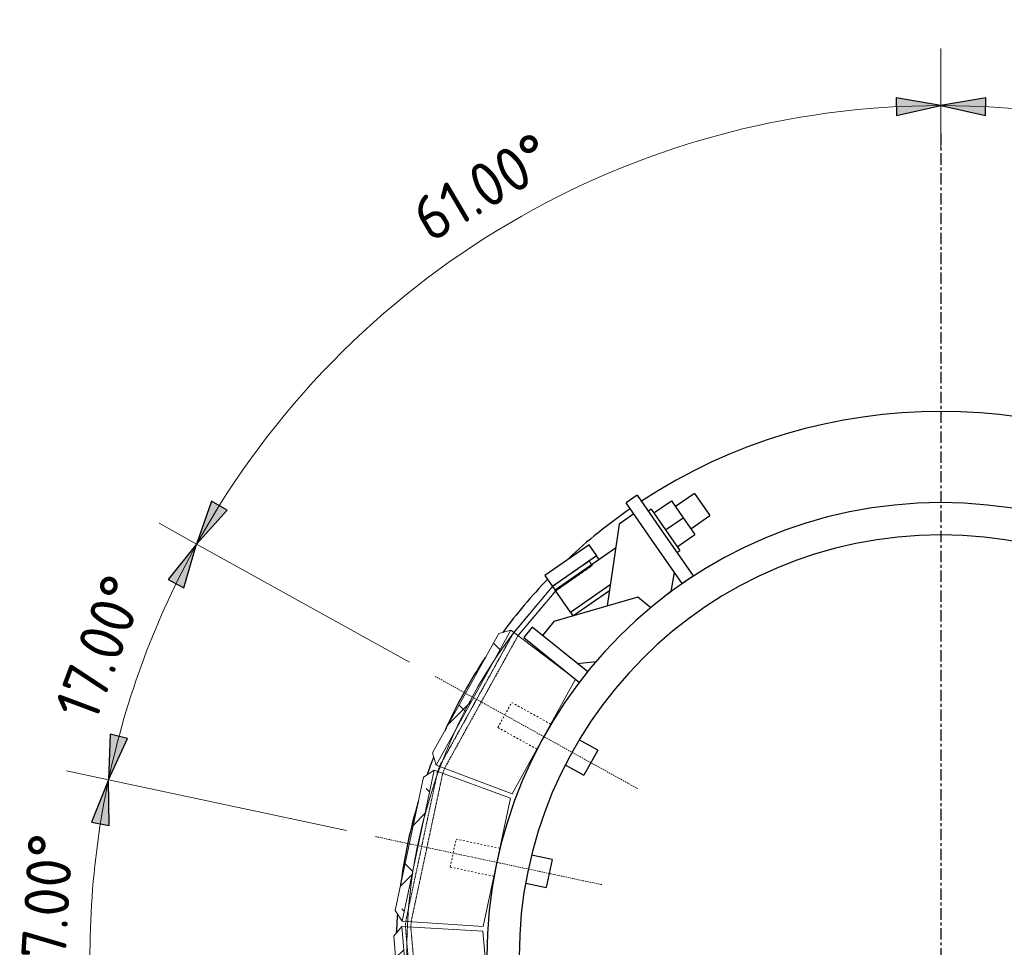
# Model space of a CAD drawing. Header units: millimetres. Extents: x -234509 to -203707, y -19731 to 120094.
# Tile 66 of 72: x -234509 to -233407, y 119056 to 120094. Entities that reach past the tile are written whole.
import ezdxf

# ---------------------------------------------------------------- set-up
doc = ezdxf.new("R2010")
doc.units = ezdxf.units.MM
for name, pattern in [('Grid Line', [22.225, 12.7, -3.175, 3.175, -3.175]), ('Hhidden', [2.5, 1.5, -1]), ('XX-HIDDEN', [4, 2, -2])]:
    doc.linetypes.add(name, pattern=pattern)
for name, color, linetype, lineweight in [('N-CO-BC-BETONVORM-G', 50, 'Continuous', 25), ('N-CO-BC-BETONVORM-G-1', 50, 'Continuous', 18), ('N-CO-BC-BETONVORM-G-3', 50, 'Hhidden', 18), ('N-CO-BC-BETONVORM-GN', 10, 'XX-HIDDEN', 18), ('N-CO-HC-HOUTVORM-G', 30, 'Continuous', 18), ('N-CO-KC-KUNSTSTOFVORM-G', 7, 'Continuous', 13), ('N-CO-SC-STAALVORM-G', 10, 'Continuous', 25), ('X-XX-AL-CONSTRUCTIELIJN-G-1', 7, 'Hhidden', 18), ('X-XX-AL-CONSTRUCTIELIJN-G-2', 7, 'Continuous', 18), ('X-XX-AL-M', 7, 'Continuous', 18), ('X-XX-AL-M-20', 7, 'Continuous', 18), ('X_XX_AL_DETAIL1_G', 7, 'Continuous', 13), ('X_XX_AL_STRAMIENLIJN_G-1', 7, 'Grid Line', 25)]:
    doc.layers.add(name, color=color, linetype=linetype, lineweight=lineweight)
doc.styles.add('NLCS-ISO', font='NLCS-ISO.ttf', dxfattribs={"height": 50})
doc.dimstyles.new('2_5_NLCS_arrow_fill', dxfattribs={"dimscale": 304.8, "dimtxt": 50.137748, "dimasz": 0.164042, "dimexe": 0.15748, "dimexo": 0.104987, "dimgap": 0.032808, "dimtad": 1, "dimdec": 0, "dimzin": 0, "dimdsep": 46, "dimtxsty": 'NLCS-ISO', "dimsah": 1, "dimcen": 0.09, "dimazin": 0, "dimtfac": 1, "dimtdec": 4, "dimtix": 1, "dimtmove": 0, "dimatfit": 3, "dimfxl": 1, "dimtvp": 1, "dimtolj": 1, "dimtzin": 0, "dimarcsym": 2})
doc.dimstyles.new('2_5_NLCS_arrow_fill_1', dxfattribs={"dimscale": 304.8, "dimtxt": 50.137748, "dimasz": 0.164042, "dimexe": 0.15748, "dimexo": 0.104987, "dimgap": 0.032808, "dimtad": 1, "dimdec": 0, "dimzin": 0, "dimdsep": 46, "dimtxsty": 'NLCS-ISO', "dimsah": 1, "dimcen": 0.09, "dimazin": 0, "dimtfac": 1, "dimtdec": 4, "dimtix": 1, "dimtmove": 0, "dimatfit": 3, "dimfxl": 1, "dimtvp": 1, "dimtolj": 1, "dimtzin": 0, "dimarcsym": 2})
doc.dimstyles.new('2_5_NLCS_arrow_fill_12', dxfattribs={"dimscale": 304.8, "dimtxt": 50.137748, "dimasz": 0.164042, "dimexe": 0.15748, "dimexo": 0.104987, "dimgap": 0.032808, "dimtad": 1, "dimdec": 0, "dimzin": 0, "dimdsep": 46, "dimtxsty": 'NLCS-ISO', "dimsah": 1, "dimcen": 0.09, "dimazin": 0, "dimtfac": 1, "dimtdec": 4, "dimtix": 1, "dimtmove": 0, "dimatfit": 3, "dimfxl": 1, "dimtvp": 1, "dimtolj": 1, "dimtzin": 0, "dimarcsym": 2})
doc.dimstyles.new('2_5_NLCS_arrow_fill_13', dxfattribs={"dimscale": 304.8, "dimtxt": 50.137748, "dimasz": 0.164042, "dimexe": 0.15748, "dimexo": 0.104987, "dimgap": 0.032808, "dimtad": 1, "dimdec": 0, "dimzin": 0, "dimdsep": 46, "dimtxsty": 'NLCS-ISO', "dimsah": 1, "dimcen": 0.09, "dimazin": 0, "dimtfac": 1, "dimtdec": 4, "dimtix": 1, "dimtmove": 0, "dimatfit": 3, "dimfxl": 1, "dimtvp": 1, "dimtolj": 1, "dimtzin": 0, "dimarcsym": 2})
doc.dimstyles.new('2_5_NLCS_arrow_fill_14', dxfattribs={"dimscale": 304.8, "dimtxt": 50.137748, "dimasz": 0.164042, "dimexe": 0.15748, "dimexo": 0.104987, "dimgap": 0.032808, "dimtad": 1, "dimdec": 0, "dimzin": 0, "dimdsep": 46, "dimtxsty": 'NLCS-ISO', "dimsah": 1, "dimcen": 0.09, "dimazin": 0, "dimtfac": 1, "dimtdec": 4, "dimtix": 1, "dimtmove": 0, "dimatfit": 3, "dimfxl": 1, "dimtvp": 1, "dimtolj": 1, "dimtzin": 0, "dimarcsym": 2})
doc.dimstyles.new('2_5_NLCS_arrow_fill_15', dxfattribs={"dimscale": 304.8, "dimtxt": 50.137748, "dimasz": 0.164042, "dimexe": 0.15748, "dimexo": 0.104987, "dimgap": 0.032808, "dimtad": 1, "dimdec": 0, "dimzin": 0, "dimdsep": 46, "dimtxsty": 'NLCS-ISO', "dimsah": 1, "dimcen": 0.09, "dimazin": 0, "dimtfac": 1, "dimtdec": 4, "dimtix": 1, "dimtmove": 0, "dimatfit": 3, "dimfxl": 1, "dimtvp": 1, "dimtolj": 1, "dimtzin": 0, "dimarcsym": 2})

# ---------------------------------------------------------------- blocks, each defined once
blk = doc.blocks.new('GM_Wrijfstijl_boven_beschermpaal - GM_Wrijfstijl_boven_beschermpaal-V10-Bovenaanzicht - Uitwellingerga Copy 1 - Dependent 2')
at = {"layer": 'N-CO-BC-BETONVORM-G-1'}
h = blk.add_hatch(dxfattribs=at)
h.set_pattern_fill('ACO-HOUT_01', color=256, style=0, pattern_type=2)
h.set_pattern_definition([(147, (67901.523, 253634.66), (-20.750747, -31.9533486), []), (237, (67901.523, 253634.66), (-9.548146, -84.6574445), [95.25, -57.15])])
h.paths.add_polyline_path([(86.3, -90), (-86.1, -90.2), (-76.3, -100), (76.3, -100)], flags=0)
at = {"layer": 'N-CO-HC-HOUTVORM-G'}
for p, q in [((86.3, -90), (-86.3, -90)), ((-86.3, -90), (-76.3, -100)), ((76.3, -100), (86.3, -90)), ((-76.3, -100), (76.3, -100))]:
    blk.add_line(p, q, dxfattribs=at)
at = {"layer": 'N-CO-KC-KUNSTSTOFVORM-G'}
for p, q in [((-73.3, 0), (-86.3, -90)), ((73.3, 0), (-73.3, 0)), ((86.3, -90), (73.3, 0)), ((-86.3, -90), (86.3, -90))]:
    blk.add_line(p, q, dxfattribs=at)
blk = doc.blocks.new('GM_Wrijfstijl_boven_beschermpaal - GM_Wrijfstijl_boven_beschermpaal-V11-Bovenaanzicht - Uitwellingerga Copy 1 - Dependent 2')
at = {"layer": 'N-CO-BC-BETONVORM-G-1'}
h = blk.add_hatch(dxfattribs=at)
h.set_pattern_fill('ACO-HOUT_01', color=256, style=0, pattern_type=2)
h.set_pattern_definition([(164, (-9072.523, 262426.713), (-10.501783, -36.6240706), []), (254, (-9072.523, 262426.713), (15.620504, -83.7499245), [95.25, -57.15])])
h.paths.add_polyline_path([(86.3, -90), (-86.3, -90), (-76.3, -100), (76.3, -100)], flags=0)
at = {"layer": 'N-CO-HC-HOUTVORM-G'}
for p, q in [((86.3, -90), (-86.3, -90)), ((-86.3, -90), (-76.3, -100)), ((76.3, -100), (86.3, -90)), ((-76.3, -100), (76.3, -100))]:
    blk.add_line(p, q, dxfattribs=at)
at = {"layer": 'N-CO-KC-KUNSTSTOFVORM-G'}
for p, q in [((-73.3, 0), (-86.3, -90)), ((73.3, 0), (-73.3, 0)), ((86.3, -90), (73.3, 0)), ((-86.3, -90), (86.3, -90))]:
    blk.add_line(p, q, dxfattribs=at)
blk = doc.blocks.new('GM_Wrijfstijl_boven_beschermpaal - GM_Wrijfstijl_boven_beschermpaal-V13-Bovenaanzicht - Uitwellingerga Copy 1 - Dependent 2')
at = {"layer": 'N-CO-BC-BETONVORM-G-1'}
h = blk.add_hatch(dxfattribs=at)
h.set_pattern_fill('ACO-HOUT_01', color=256, style=0, pattern_type=2)
h.set_pattern_definition([(130, (138941.623, 222721.744), (-29.1862933, -24.490208), []), (220, (138941.623, 222721.744), (-33.8823786, -78.166709), [95.25, -57.15])])
h.paths.add_polyline_path([(86.3, -90), (-86.3, -90), (-76.3, -100), (76.3, -100)], flags=0)
at = {"layer": 'N-CO-HC-HOUTVORM-G'}
for p, q in [((86.3, -90), (-86.3, -90)), ((-86.3, -90), (-76.3, -100)), ((76.3, -100), (86.3, -90)), ((-76.3, -100), (76.3, -100))]:
    blk.add_line(p, q, dxfattribs=at)
at = {"layer": 'N-CO-KC-KUNSTSTOFVORM-G'}
for p, q in [((-73.3, 0), (-86.3, -90)), ((-5.1, 0), (-73.3, 0)), ((73.3, 0), (-3.4, 0)), ((86.3, -90), (73.3, 0)), ((-86.3, -90), (86.3, -90))]:
    blk.add_line(p, q, dxfattribs=at)
blk = doc.blocks.new('GM_type2 - GM_type2-3506823-Bovenaanzicht - Uitwellingerga Copy 1 - Dependent 2')
at = {"layer": 'N-CO-SC-STAALVORM-G'}
for p, q in [((7.5, 0), (6.3, 0)), ((7.5, -80), (7.5, 0)), ((-7.5, -0.1), (-7.5, -80)), ((-7.5, -80), (7.5, -80))]:
    blk.add_line(p, q, dxfattribs=at)
blk = doc.blocks.new('GM_type3 - GM_type3-3504051-Bovenaanzicht - Uitwellingerga Copy 1 - Dependent 2')
at = {"layer": 'N-CO-SC-STAALVORM-G'}
for p, q in [((-7.5, -60), (-7.5, 0)), ((7.5, 0), (-7.5, 0)), ((7.5, 0), (7.5, -60)), ((-7.5, -110), (-7.5, -60)), ((7.5, -60), (7.5, -110)), ((-7.5, -110), (7.5, -110))]:
    blk.add_line(p, q, dxfattribs=at)
blk = doc.blocks.new('GM_type5 - GM_type5-3510083-Bovenaanzicht - Uitwellingerga Copy 1 - Dependent 2')
at = {"layer": 'N-CO-SC-STAALVORM-G'}
for p, q in [((0, 0), (-15.2, -15.2)), ((4.8, -95.2), (67.9, -27.5)), ((-15.2, -95.2), (4.8, -95.2))]:
    blk.add_line(p, q, dxfattribs=at)
blk.add_arc((-15.2, 507.8), 508, 271.7178, 272.9465, dxfattribs=at)
blk = doc.blocks.new('GM_type4 - GM_type4-3486702-Bovenaanzicht - Uitwellingerga Copy 1 - Dependent 2')
at = {"layer": 'N-CO-SC-STAALVORM-G'}
for p, q in [((20, 65.2), (0, 65.2)), ((100.3, 9), (20, 65.2)), ((0, 15.2), (15, 0.3)), ((100.3, -9.8), (100.3, 9))]:
    blk.add_line(p, q, dxfattribs=at)
blk = doc.blocks.new('GM_type7 - GM_type7-3496946-Bovenaanzicht - Uitwellingerga Copy 1 - Dependent 2')
at = {"layer": 'N-CO-SC-STAALVORM-G'}
for p, q in [((-15, 0), (-20, 0)), ((20, -60), (20, 0)), ((-20, -0.1), (-20, -49.6)), ((20, 0), (15, 0)), ((15, -60), (20, -60))]:
    blk.add_line(p, q, dxfattribs=at)
blk = doc.blocks.new('GM_type6 - GM_type6-3505761-Bovenaanzicht - Uitwellingerga Copy 1 - Dependent 2')
at = {"layer": 'N-CO-SC-STAALVORM-G'}
for p, q in [((7.5, 0), (-7.5, 0)), ((7.5, -60), (7.5, 0)), ((-7.5, -60), (7.5, -60))]:
    blk.add_line(p, q, dxfattribs=at)
blk = doc.blocks.new('GM_M30 - M20-V22-Bovenaanzicht - Uitwellingerga Copy 1 - Dependent 2')
at = {"layer": 'N-CO-SC-STAALVORM-G'}
for p, q in [((-233753.3, 119564.1), (-233774.7, 119549.3)), ((-233753.3, 119564.1), (-233736.2, 119539.4)), ((-233801.8, 119546.3), (-233805.1, 119544)), ((-233801.8, 119546.3), (-233769.9, 119500.2)), ((-233798.9, 119542.2), (-233779.2, 119555.8)), ((-233779.2, 119555.8), (-233766.1, 119536.9)), ((-233785.8, 119523.3), (-233766.1, 119536.9)), ((-233766.1, 119536.9), (-233753, 119518)), ((-233757.6, 119524.6), (-233736.2, 119539.4)), ((-233772.7, 119504.4), (-233753, 119518)), ((-233841.8, 119502.7), (-233909.4, 119455.8)), ((-233773.2, 119498), (-233769.9, 119500.2)), ((-233892.3, 119431.1), (-233847.7, 119462.1)), ((-233892.3, 119431.1), (-233909.4, 119455.8))]:
    blk.add_line(p, q, dxfattribs=at)
blk = doc.blocks.new('GM_buispaal-Blauwverlaat - GM_buispaal-Blauwverlaat-3493027-Bovenaanzicht - Uitwellingerga Copy 1 - Dependent 2')
at = {"layer": 'N-CO-SC-STAALVORM-G'}
for radius, start, end in [(610, 56.6633, 123.3367), (610, 56.6633, 123.3367), (508, 360, 180), (610, 124.7459, 133.1625), (610, 124.7459, 133.1625), (472, 0, 180), (610, 136.1934, 143.4946), (610, 136.1934, 143.4946), (610, 146.6562, 155.544), (610, 146.6562, 155.544), (610, 158.5274, 160.4748), (610, 158.5274, 160.4748), (610, 163.4831, 172.3667), (610, 163.4831, 172.3667), (610, 175.5087, 177.4632), (610, 175.5087, 177.4632)]:
    blk.add_arc((0, 0), radius, start, end, dxfattribs=at)
blk = doc.blocks.new('GM_type12 - GM_type9-3500595-Bovenaanzicht - Uitwellingerga Copy 1 - Dependent 2')
at = {"layer": 'X-XX-AL-CONSTRUCTIELIJN-G-1'}
for p, q in [((-233871.2, 119488.4), (-233912.6, 119459.7)), ((-233912.6, 119459.7), (-233871.2, 119488.4)), ((-233871.2, 119488.4), (-233912.6, 119459.7)), ((-233912.6, 119459.7), (-233871.2, 119488.4)), ((-233871.2, 119488.4), (-233912.6, 119459.7)), ((-233912.6, 119459.7), (-233871.2, 119488.4)), ((-233871.2, 119488.4), (-233912.6, 119459.7)), ((-233912.6, 119459.7), (-233871.2, 119488.4)), ((-233908.8, 119455), (-233867.8, 119483.5)), ((-233867.8, 119483.5), (-233908.8, 119455)), ((-233908.8, 119455), (-233867.8, 119483.5)), ((-233867.8, 119483.5), (-233908.8, 119455)), ((-233908.8, 119455), (-233867.8, 119483.5)), ((-233867.8, 119483.5), (-233908.8, 119455)), ((-233908.8, 119455), (-233867.8, 119483.5)), ((-233867.8, 119483.5), (-233908.8, 119455)), ((-233867.8, 119483.5), (-233871.2, 119488.4)), ((-233871.2, 119488.4), (-233867.8, 119483.5)), ((-233867.8, 119483.5), (-233871.2, 119488.4)), ((-233871.2, 119488.4), (-233867.8, 119483.5)), ((-233867.8, 119483.5), (-233871.2, 119488.4)), ((-233871.2, 119488.4), (-233867.8, 119483.5)), ((-233867.8, 119483.5), (-233871.2, 119488.4)), ((-233871.2, 119488.4), (-233867.8, 119483.5)), ((-233912.6, 119459.7), (-233956.1, 119407.9)), ((-233956.1, 119407.9), (-233912.6, 119459.7)), ((-233912.6, 119459.7), (-233956.1, 119407.9)), ((-233956.1, 119407.9), (-233912.6, 119459.7)), ((-233912.6, 119459.7), (-233956.1, 119407.9)), ((-233956.1, 119407.9), (-233912.6, 119459.7)), ((-233912.6, 119459.7), (-233956.1, 119407.9)), ((-233956.1, 119407.9), (-233912.6, 119459.7)), ((-233950.9, 119405), (-233908.8, 119455)), ((-233908.8, 119455), (-233950.9, 119405)), ((-233950.9, 119405), (-233908.8, 119455)), ((-233908.8, 119455), (-233950.9, 119405)), ((-233950.9, 119405), (-233908.8, 119455)), ((-233908.8, 119455), (-233950.9, 119405)), ((-233950.9, 119405), (-233908.8, 119455)), ((-233908.8, 119455), (-233950.9, 119405)), ((-233956.1, 119407.9), (-234038.7, 119258.9)), ((-234038.7, 119258.9), (-233956.1, 119407.9)), ((-233956.1, 119407.9), (-234038.7, 119258.9)), ((-234038.7, 119258.9), (-233956.1, 119407.9)), ((-233956.1, 119407.9), (-234038.7, 119258.9)), ((-234038.7, 119258.9), (-233956.1, 119407.9)), ((-233956.1, 119407.9), (-234038.7, 119258.9)), ((-234038.7, 119258.9), (-233956.1, 119407.9)), ((-234033, 119256.8), (-233950.9, 119405)), ((-233950.9, 119405), (-234033, 119256.8)), ((-234033, 119256.8), (-233950.9, 119405)), ((-233950.9, 119405), (-234033, 119256.8)), ((-234033, 119256.8), (-233950.9, 119405)), ((-233950.9, 119405), (-234033, 119256.8)), ((-234033, 119256.8), (-233950.9, 119405)), ((-233950.9, 119405), (-234033, 119256.8)), ((-234038.7, 119258.9), (-234040.9, 119253)), ((-234040.9, 119253), (-234038.7, 119258.9)), ((-234038.7, 119258.9), (-234040.9, 119253)), ((-234040.9, 119253), (-234038.7, 119258.9)), ((-234038.7, 119258.9), (-234040.9, 119253)), ((-234040.9, 119253), (-234038.7, 119258.9)), ((-234038.7, 119258.9), (-234040.9, 119253)), ((-234040.9, 119253), (-234038.7, 119258.9)), ((-234040.9, 119253), (-234076.5, 119085.6)), ((-234076.5, 119085.6), (-234040.9, 119253)), ((-234040.9, 119253), (-234076.5, 119085.6)), ((-234076.5, 119085.6), (-234040.9, 119253)), ((-234040.9, 119253), (-234076.5, 119085.6)), ((-234076.5, 119085.6), (-234040.9, 119253)), ((-234040.9, 119253), (-234076.5, 119085.6)), ((-234076.5, 119085.6), (-234040.9, 119253)), ((-234070.5, 119085.2), (-234035.2, 119250.9)), ((-234035.2, 119250.9), (-234070.5, 119085.2)), ((-234070.5, 119085.2), (-234035.2, 119250.9)), ((-234035.2, 119250.9), (-234070.5, 119085.2)), ((-234070.5, 119085.2), (-234035.2, 119250.9)), ((-234035.2, 119250.9), (-234070.5, 119085.2)), ((-234070.5, 119085.2), (-234035.2, 119250.9)), ((-234035.2, 119250.9), (-234070.5, 119085.2)), ((-234035.2, 119250.9), (-234033, 119256.8)), ((-234033, 119256.8), (-234035.2, 119250.9)), ((-234035.2, 119250.9), (-234033, 119256.8)), ((-234033, 119256.8), (-234035.2, 119250.9)), ((-234035.2, 119250.9), (-234033, 119256.8)), ((-234033, 119256.8), (-234035.2, 119250.9)), ((-234035.2, 119250.9), (-234033, 119256.8)), ((-234033, 119256.8), (-234035.2, 119250.9)), ((-234076.5, 119085.6), (-234076.9, 119079.3)), ((-234076.9, 119079.3), (-234076.5, 119085.6)), ((-234076.5, 119085.6), (-234076.9, 119079.3)), ((-234076.9, 119079.3), (-234076.5, 119085.6)), ((-234076.5, 119085.6), (-234076.9, 119079.3)), ((-234076.9, 119079.3), (-234076.5, 119085.6)), ((-234076.5, 119085.6), (-234076.9, 119079.3)), ((-234076.9, 119079.3), (-234076.5, 119085.6)), ((-234070.9, 119079), (-234070.5, 119085.2)), ((-234070.5, 119085.2), (-234070.9, 119079)), ((-234070.9, 119079), (-234070.5, 119085.2)), ((-234070.5, 119085.2), (-234070.9, 119079)), ((-234070.9, 119079), (-234070.5, 119085.2)), ((-234070.5, 119085.2), (-234070.9, 119079)), ((-234070.9, 119079), (-234070.5, 119085.2)), ((-234070.5, 119085.2), (-234070.9, 119079)), ((-234076.9, 119079.3), (-234062, 118908.8)), ((-234062, 118908.8), (-234076.9, 119079.3)), ((-234076.9, 119079.3), (-234062, 118908.8)), ((-234062, 118908.8), (-234076.9, 119079.3)), ((-234076.9, 119079.3), (-234062, 118908.8)), ((-234062, 118908.8), (-234076.9, 119079.3)), ((-234076.9, 119079.3), (-234062, 118908.8)), ((-234062, 118908.8), (-234076.9, 119079.3)), ((-234056.1, 118910.2), (-234070.9, 119079)), ((-234070.9, 119079), (-234056.1, 118910.2)), ((-234056.1, 118910.2), (-234070.9, 119079)), ((-234070.9, 119079), (-234056.1, 118910.2)), ((-234056.1, 118910.2), (-234070.9, 119079)), ((-234070.9, 119079), (-234056.1, 118910.2)), ((-234056.1, 118910.2), (-234070.9, 119079)), ((-234070.9, 119079), (-234056.1, 118910.2))]:
    blk.add_line(p, q, dxfattribs=at)
blk = doc.blocks.new('DIMBLOCK1-Bovenaanzicht - Uitwellingerga Copy 1 - Dependent 2')
at = {"layer": 'X-XX-AL-M-20', "lineweight": 25}
for points in [[(-234310.6, 119507.4), (-234342.5, 119467.6), (-234324.7, 119458.4)], [(-234409.1, 119243.7), (-234387.7, 119290), (-234407.2, 119294.6)], [(-234409.1, 119243.7), (-234428.1, 119196.3), (-234408.4, 119192.7)]]:
    blk.add_hatch(color=256, dxfattribs=at).paths.add_polyline_path(points, flags=0)
at = {"layer": 'X-XX-AL-M-20'}
for p, q in [((-234310.6, 119507.4), (-234352.5, 119530.6)), ((-234310.6, 119507.4), (-234310.6, 119507.4)), ((-234310.6, 119507.4), (-234310.6, 119507.4)), ((-234310.6, 119507.4), (-234310.6, 119507.4)), ((-234310.6, 119507.4), (-234310.6, 119507.4)), ((-234310.6, 119507.4), (-234310.6, 119507.4)), ((-234310.6, 119507.4), (-234310.6, 119507.4)), ((-234310.6, 119507.4), (-234310.6, 119507.4)), ((-234310.6, 119507.4), (-234310.6, 119507.4)), ((-234310.6, 119507.4), (-234310.6, 119507.4)), ((-234310.6, 119507.4), (-234310.6, 119507.4)), ((-234310.6, 119507.4), (-234310.6, 119507.4)), ((-234310.6, 119507.4), (-234310.6, 119507.4)), ((-234310.6, 119507.4), (-234310.6, 119507.4)), ((-234310.6, 119507.4), (-234310.6, 119507.4)), ((-234310.6, 119507.4), (-234072.5, 119375.4)), ((-234409.1, 119243.7), (-234456.1, 119253.7)), ((-234409.1, 119243.7), (-234142.9, 119187.1))]:
    blk.add_line(p, q, dxfattribs=at)
at = {"layer": 'X-XX-AL-M-20', "lineweight": 25}
for p, q in [((-234310.6, 119507.4), (-234342.5, 119467.6)), ((-234324.7, 119458.4), (-234310.6, 119507.4)), ((-234342.5, 119467.6), (-234324.7, 119458.4)), ((-234407.2, 119294.6), (-234409.1, 119243.7)), ((-234387.7, 119290), (-234407.2, 119294.6)), ((-234409.1, 119243.7), (-234387.7, 119290)), ((-234409.1, 119243.7), (-234428.1, 119196.3)), ((-234408.4, 119192.7), (-234409.1, 119243.7)), ((-234428.1, 119196.3), (-234408.4, 119192.7))]:
    blk.add_line(p, q, dxfattribs=at)
at = {"layer": 'X-XX-AL-M-20'}
blk.add_arc((-233477.7, 119045.7), 952.2, 151, 168, dxfattribs=at)
blk.add_arc((-233477.7, 119045.7), 952.2, 151, 168, dxfattribs=at)
at = {"layer": 'X-XX-AL-M-20', "color": 0, "insert": (-234470.7, 119323.5), "char_height": 50, "width": 210.011, "attachment_point": 1, "rotation": 69.5, "line_spacing_factor": 1.135194, "style": 'NLCS-ISO'}
blk.add_mtext('17.00°', dxfattribs=at)
blk = doc.blocks.new('DIMBLOCK2-Bovenaanzicht - Uitwellingerga Copy 1 - Dependent 2')
at = {"layer": 'X-XX-AL-M-20', "lineweight": 25}
for points in [[(-234409.1, 119243.7), (-234387.7, 119290), (-234407.2, 119294.6)], [(-234409.1, 119243.7), (-234428.1, 119196.3), (-234408.4, 119192.7)], [(-234426.3, 118962.7), (-234419.4, 119013.2), (-234439.3, 119012)], [(-234426.3, 118962.7), (-234430.6, 118911.9), (-234410.7, 118914.2)]]:
    blk.add_hatch(color=256, dxfattribs=at).paths.add_polyline_path(points, flags=0)
for p, q in [((-234407.2, 119294.6), (-234409.1, 119243.7)), ((-234387.7, 119290), (-234407.2, 119294.6)), ((-234409.1, 119243.7), (-234387.7, 119290)), ((-234409.1, 119243.7), (-234428.1, 119196.3)), ((-234408.4, 119192.7), (-234409.1, 119243.7)), ((-234428.1, 119196.3), (-234408.4, 119192.7)), ((-234419.4, 119013.2), (-234439.3, 119012)), ((-234439.3, 119012), (-234426.3, 118962.7)), ((-234426.3, 118962.7), (-234419.4, 119013.2)), ((-234426.3, 118962.7), (-234430.6, 118911.9)), ((-234410.7, 118914.2), (-234426.3, 118962.7)), ((-234430.6, 118911.9), (-234410.7, 118914.2))]:
    blk.add_line(p, q, dxfattribs=at)
at = {"layer": 'X-XX-AL-M-20'}
for p, q in [((-234409.1, 119243.7), (-234456.1, 119253.7)), ((-234409.1, 119243.7), (-234409.1, 119243.7)), ((-234409.1, 119243.7), (-234409.1, 119243.7)), ((-234409.1, 119243.7), (-234409.1, 119243.7)), ((-234409.1, 119243.7), (-234409.1, 119243.7)), ((-234409.1, 119243.7), (-234409.1, 119243.7)), ((-234409.1, 119243.7), (-234409.1, 119243.7)), ((-234409.1, 119243.7), (-234409.1, 119243.7)), ((-234409.1, 119243.7), (-234409.1, 119243.7)), ((-234409.1, 119243.7), (-234409.1, 119243.7)), ((-234409.1, 119243.7), (-234409.1, 119243.7)), ((-234409.1, 119243.7), (-234409.1, 119243.7)), ((-234409.1, 119243.7), (-234409.1, 119243.7)), ((-234409.1, 119243.7), (-234409.1, 119243.7)), ((-234409.1, 119243.7), (-234409.1, 119243.7)), ((-234409.1, 119243.7), (-234142.9, 119187.1)), ((-234426.3, 118962.7), (-234155.1, 118986.4)), ((-234426.3, 118962.7), (-234474.1, 118958.5))]:
    blk.add_line(p, q, dxfattribs=at)
blk.add_arc((-233477.7, 119045.7), 952.2, 168, 185, dxfattribs=at)
blk.add_arc((-233477.7, 119045.7), 952.2, 168, 185, dxfattribs=at)
at = {"layer": 'X-XX-AL-M-20', "color": 0, "insert": (-234508.5, 119021.1), "char_height": 50, "width": 210.011, "attachment_point": 1, "rotation": 86.5, "line_spacing_factor": 1.135194, "style": 'NLCS-ISO'}
blk.add_mtext('17.00°', dxfattribs=at)
blk = doc.blocks.new('DIMBLOCK13-Bovenaanzicht - Uitwellingerga Copy 1 - Dependent 2')
at = {"layer": 'X-XX-AL-M-20', "lineweight": 25}
for points in [[(-232546.3, 119243.7), (-232548.3, 119294.6), (-232567.7, 119290)], [(-232546.3, 119243.7), (-232547, 119192.7), (-232527.4, 119196.3)], [(-232529.1, 118962.7), (-232516.1, 119012), (-232536.1, 119013.2)], [(-232529.1, 118962.7), (-232544.7, 118914.2), (-232524.9, 118911.9)]]:
    blk.add_hatch(color=256, dxfattribs=at).paths.add_polyline_path(points, flags=0)
for p, q in [((-232548.3, 119294.6), (-232567.7, 119290)), ((-232546.3, 119243.7), (-232548.3, 119294.6)), ((-232567.7, 119290), (-232546.3, 119243.7)), ((-232546.3, 119243.7), (-232547, 119192.7)), ((-232527.4, 119196.3), (-232546.3, 119243.7)), ((-232547, 119192.7), (-232527.4, 119196.3)), ((-232516.1, 119012), (-232536.1, 119013.2)), ((-232536.1, 119013.2), (-232529.1, 118962.7)), ((-232529.1, 118962.7), (-232516.1, 119012)), ((-232529.1, 118962.7), (-232544.7, 118914.2)), ((-232524.9, 118911.9), (-232529.1, 118962.7)), ((-232544.7, 118914.2), (-232524.9, 118911.9))]:
    blk.add_line(p, q, dxfattribs=at)
at = {"layer": 'X-XX-AL-M-20'}
for p, q in [((-232546.3, 119243.7), (-232499.3, 119253.7)), ((-232546.3, 119243.7), (-232812.6, 119187.1)), ((-232529.1, 118962.7), (-232800.3, 118986.4)), ((-232529.1, 118962.7), (-232529.1, 118962.7)), ((-232529.1, 118962.7), (-232529.1, 118962.7)), ((-232529.1, 118962.7), (-232529.1, 118962.7)), ((-232529.1, 118962.7), (-232529.1, 118962.7)), ((-232529.1, 118962.7), (-232529.1, 118962.7)), ((-232529.1, 118962.7), (-232529.1, 118962.7)), ((-232529.1, 118962.7), (-232529.1, 118962.7)), ((-232529.1, 118962.7), (-232529.1, 118962.7)), ((-232529.1, 118962.7), (-232529.1, 118962.7)), ((-232529.1, 118962.7), (-232529.1, 118962.7)), ((-232529.1, 118962.7), (-232529.1, 118962.7)), ((-232529.1, 118962.7), (-232529.1, 118962.7)), ((-232529.1, 118962.7), (-232529.1, 118962.7)), ((-232529.1, 118962.7), (-232529.1, 118962.7)), ((-232529.1, 118962.7), (-232481.3, 118958.5))]:
    blk.add_line(p, q, dxfattribs=at)
blk.add_arc((-233477.7, 119045.7), 952.2, 355, 12, dxfattribs=at)
blk.add_arc((-233477.7, 119045.7), 952.2, 355, 12, dxfattribs=at)
at = {"layer": 'X-XX-AL-M-20', "color": 0, "insert": (-232457.6, 119195.8), "char_height": 50, "width": 210.011, "attachment_point": 1, "rotation": 273.5, "line_spacing_factor": 1.135194, "style": 'NLCS-ISO'}
blk.add_mtext('17.00°', dxfattribs=at)
blk = doc.blocks.new('DIMBLOCK14-Bovenaanzicht - Uitwellingerga Copy 1 - Dependent 2')
at = {"layer": 'X-XX-AL-M-20', "lineweight": 25}
for points in [[(-232644.9, 119507.4), (-232630.7, 119458.4), (-232612.9, 119467.6)], [(-232546.3, 119243.7), (-232548.3, 119294.6), (-232567.7, 119290)], [(-232546.3, 119243.7), (-232547, 119192.7), (-232527.4, 119196.3)]]:
    blk.add_hatch(color=256, dxfattribs=at).paths.add_polyline_path(points, flags=0)
at = {"layer": 'X-XX-AL-M-20'}
for p, q in [((-232644.9, 119507.4), (-232602.9, 119530.6)), ((-232644.9, 119507.4), (-232883, 119375.4)), ((-232546.3, 119243.7), (-232499.3, 119253.7)), ((-232546.3, 119243.7), (-232812.6, 119187.1)), ((-232546.3, 119243.7), (-232546.3, 119243.7)), ((-232546.3, 119243.7), (-232546.3, 119243.7)), ((-232546.3, 119243.7), (-232546.3, 119243.7)), ((-232546.3, 119243.7), (-232546.3, 119243.7)), ((-232546.3, 119243.7), (-232546.3, 119243.7)), ((-232546.3, 119243.7), (-232546.3, 119243.7)), ((-232546.3, 119243.7), (-232546.3, 119243.7)), ((-232546.3, 119243.7), (-232546.3, 119243.7)), ((-232546.3, 119243.7), (-232546.3, 119243.7)), ((-232546.3, 119243.7), (-232546.3, 119243.7)), ((-232546.3, 119243.7), (-232546.3, 119243.7)), ((-232546.3, 119243.7), (-232546.3, 119243.7)), ((-232546.3, 119243.7), (-232546.3, 119243.7)), ((-232546.3, 119243.7), (-232546.3, 119243.7))]:
    blk.add_line(p, q, dxfattribs=at)
at = {"layer": 'X-XX-AL-M-20', "lineweight": 25}
for p, q in [((-232644.9, 119507.4), (-232630.7, 119458.4)), ((-232612.9, 119467.6), (-232644.9, 119507.4)), ((-232630.7, 119458.4), (-232612.9, 119467.6)), ((-232548.3, 119294.6), (-232567.7, 119290)), ((-232546.3, 119243.7), (-232548.3, 119294.6)), ((-232567.7, 119290), (-232546.3, 119243.7)), ((-232546.3, 119243.7), (-232547, 119192.7)), ((-232527.4, 119196.3), (-232546.3, 119243.7)), ((-232547, 119192.7), (-232527.4, 119196.3))]:
    blk.add_line(p, q, dxfattribs=at)
at = {"layer": 'X-XX-AL-M-20'}
blk.add_arc((-233477.7, 119045.7), 952.2, 12, 29, dxfattribs=at)
blk.add_arc((-233477.7, 119045.7), 952.2, 12, 29, dxfattribs=at)
at = {"layer": 'X-XX-AL-M-20', "color": 0, "insert": (-232546, 119487.5), "char_height": 50, "width": 210.011, "attachment_point": 1, "rotation": 290.5, "line_spacing_factor": 1.135194, "style": 'NLCS-ISO'}
blk.add_mtext('17.00°', dxfattribs=at)
blk = doc.blocks.new('DIMBLOCK15-Bovenaanzicht - Uitwellingerga Copy 1 - Dependent 2')
at = {"layer": 'X-XX-AL-M-20', "lineweight": 25}
for points in [[(-233477.7, 119997.9), (-233528, 120006.6), (-233527.4, 119986.6)], [(-233477.7, 119997.9), (-233428, 119986.6), (-233427.5, 120006.6)], [(-232644.9, 119507.4), (-232661.7, 119555.5), (-232678.9, 119545.3)]]:
    blk.add_hatch(color=256, dxfattribs=at).paths.add_polyline_path(points, flags=0)
at = {"layer": 'X-XX-AL-M-20'}
for p, q in [((-233477.7, 119997.9), (-233477.7, 120061.9)), ((-233477.7, 119997.9), (-233477.7, 119949.9)), ((-232644.9, 119507.4), (-232602.9, 119530.6)), ((-232644.9, 119507.4), (-232883, 119375.4)), ((-232644.9, 119507.4), (-232644.9, 119507.4)), ((-232644.9, 119507.4), (-232644.9, 119507.4))]:
    blk.add_line(p, q, dxfattribs=at)
at = {"layer": 'X-XX-AL-M-20', "lineweight": 25}
for p, q in [((-233477.7, 119997.9), (-233528, 120006.6)), ((-233528, 120006.6), (-233527.4, 119986.6)), ((-233527.4, 119986.6), (-233477.7, 119997.9)), ((-233427.5, 120006.6), (-233477.7, 119997.9)), ((-233477.7, 119997.9), (-233428, 119986.6)), ((-233428, 119986.6), (-233427.5, 120006.6)), ((-232661.7, 119555.5), (-232678.9, 119545.3)), ((-232678.9, 119545.3), (-232644.9, 119507.4)), ((-232644.9, 119507.4), (-232661.7, 119555.5))]:
    blk.add_line(p, q, dxfattribs=at)
at = {"layer": 'X-XX-AL-M-20'}
blk.add_arc((-233477.7, 119045.7), 952.2, 29, 90, dxfattribs=at)
blk.add_arc((-233477.7, 119045.7), 952.2, 29, 90, dxfattribs=at)
at = {"layer": 'X-XX-AL-M-20', "color": 0, "insert": (-233031.7, 119975.3), "char_height": 50, "width": 210.011, "attachment_point": 1, "rotation": 329.5, "line_spacing_factor": 1.135194, "style": 'NLCS-ISO'}
blk.add_mtext('61.00°', dxfattribs=at)
blk = doc.blocks.new('DIMBLOCK16-Bovenaanzicht - Uitwellingerga Copy 1 - Dependent 2')
at = {"layer": 'X-XX-AL-M-20', "lineweight": 25}
for points in [[(-233477.7, 119997.9), (-233528, 120006.6), (-233527.4, 119986.6)], [(-233477.7, 119997.9), (-233428, 119986.6), (-233427.5, 120006.6)], [(-234310.6, 119507.4), (-234276.5, 119545.3), (-234293.8, 119555.5)]]:
    blk.add_hatch(color=256, dxfattribs=at).paths.add_polyline_path(points, flags=0)
at = {"layer": 'X-XX-AL-M-20'}
for p, q in [((-233477.7, 119997.9), (-233477.7, 120061.9)), ((-233477.7, 119997.9), (-233477.7, 119997.9)), ((-233477.7, 119997.9), (-233477.7, 119997.9)), ((-233477.7, 119997.9), (-233477.7, 119949.9)), ((-234310.6, 119507.4), (-234352.5, 119530.6)), ((-234310.6, 119507.4), (-234072.5, 119375.4))]:
    blk.add_line(p, q, dxfattribs=at)
at = {"layer": 'X-XX-AL-M-20', "lineweight": 25}
for p, q in [((-233477.7, 119997.9), (-233528, 120006.6)), ((-233528, 120006.6), (-233527.4, 119986.6)), ((-233527.4, 119986.6), (-233477.7, 119997.9)), ((-233427.5, 120006.6), (-233477.7, 119997.9)), ((-233477.7, 119997.9), (-233428, 119986.6)), ((-233428, 119986.6), (-233427.5, 120006.6)), ((-234293.8, 119555.5), (-234310.6, 119507.4)), ((-234310.6, 119507.4), (-234276.5, 119545.3)), ((-234276.5, 119545.3), (-234293.8, 119555.5))]:
    blk.add_line(p, q, dxfattribs=at)
at = {"layer": 'X-XX-AL-M-20'}
blk.add_arc((-233477.7, 119045.7), 952.2, 90, 151, dxfattribs=at)
blk.add_arc((-233477.7, 119045.7), 952.2, 90, 151, dxfattribs=at)
at = {"layer": 'X-XX-AL-M-20', "color": 0, "insert": (-234074.5, 119886.5), "char_height": 50, "width": 210.011, "attachment_point": 1, "rotation": 30.5, "line_spacing_factor": 1.135194, "style": 'NLCS-ISO'}
blk.add_mtext('61.00°', dxfattribs=at)

msp = doc.modelspace()

# ---------------------------------------------------------------- linework, layer by layer
at = {"layer": 'N-CO-BC-BETONVORM-GN'}
for p, q in [((-233973.5, 119302.2), (-233958, 119330.2)), ((-233914.3, 119306), (-233958, 119330.2)), ((-233973.5, 119302.2), (-233929.8, 119278)), ((-234026.8, 119146.1), (-234020.2, 119177.4)), ((-233971.3, 119167), (-234020.2, 119177.4)), ((-234026.8, 119146.1), (-233978, 119135.7))]:
    msp.add_line(p, q, dxfattribs=at)
at = {"layer": 'N-CO-SC-STAALVORM-G'}
for p, q in [((-233913.9, 119305.8), (-233914.3, 119306)), ((-233861.8, 119276.9), (-233882.4, 119288.3)), ((-233929.8, 119278), (-233929.5, 119277.8)), ((-233861.8, 119276.9), (-233877.3, 119248.9)), ((-233898, 119260.4), (-233877.3, 119248.9)), ((-233970.9, 119166.9), (-233971.3, 119167)), ((-233912.6, 119154.5), (-233935.7, 119159.4)), ((-233912.6, 119154.5), (-233919.3, 119123.2)), ((-233977.9, 119135.7), (-233977.4, 119135.6)), ((-233942.2, 119128.1), (-233919.3, 119123.2))]:
    msp.add_line(p, q, dxfattribs=at)
at = {"layer": 'X-XX-AL-CONSTRUCTIELIJN-G-1'}
for p, q in [((-233817.1, 119233.8), (-234044.5, 119359.9)), ((-233857.2, 119126.4), (-234111.6, 119180.4))]:
    msp.add_line(p, q, dxfattribs=at)
at = {"layer": 'X-XX-AL-CONSTRUCTIELIJN-G-2'}
for p, q in [((-233912.6, 119459.7), (-233956.1, 119407.9)), ((-233950.9, 119405), (-233908.8, 119455))]:
    msp.add_line(p, q, dxfattribs=at)
at = {"layer": 'X_XX_AL_DETAIL1_G'}
msp.add_arc((-233477.7, 119049.5), 597.8, 143.1611, 36.8389, dxfattribs=at)
at = {"layer": 'X_XX_AL_STRAMIENLIJN_G-1'}
msp.add_line((-233477.7, 119966.7), (-233477.7, 118124.1), dxfattribs=at)

# ---------------------------------------------------------------- block references
at = {"layer": 'N-CO-BC-BETONVORM-G'}
for name, p in [('GM_buispaal-Blauwverlaat - GM_buispaal-Blauwverlaat-3493027-Bovenaanzicht - Uitwellingerga Copy 1 - Dependent 2', (-233477.7, 119045.7)), ('GM_M30 - M20-V22-Bovenaanzicht - Uitwellingerga Copy 1 - Dependent 2', (0, 0))]:
    msp.add_blockref(name, p, dxfattribs=at)
for name, p, rotation in [('GM_type3 - GM_type3-3504051-Bovenaanzicht - Uitwellingerga Copy 1 - Dependent 2', (-233761.1, 119467.4), 214.7459301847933), ('GM_type5 - GM_type5-3510083-Bovenaanzicht - Uitwellingerga Copy 1 - Dependent 2', (-233779.6, 119454.3), 214.7459301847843), ('GM_type6 - GM_type6-3505761-Bovenaanzicht - Uitwellingerga Copy 1 - Dependent 2', (-233916.5, 119466.1), 124.7459301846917), ('GM_type7 - GM_type7-3496946-Bovenaanzicht - Uitwellingerga Copy 1 - Dependent 2', (-233900.9, 119443.5), 124.7459301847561), ('GM_type4 - GM_type4-3486702-Bovenaanzicht - Uitwellingerga Copy 1 - Dependent 2', (-233872.8, 119364.3), 51.12424703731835), ('GM_Wrijfstijl_boven_beschermpaal - GM_Wrijfstijl_boven_beschermpaal-V11-Bovenaanzicht - Uitwellingerga Copy 1 - Dependent 2', (-233922, 119292), 241.0000000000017), ('GM_type2 - GM_type2-3506823-Bovenaanzicht - Uitwellingerga Copy 1 - Dependent 2', (-233877.5, 119358.4), 231.1242470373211), ('GM_Wrijfstijl_boven_beschermpaal - GM_Wrijfstijl_boven_beschermpaal-V10-Bovenaanzicht - Uitwellingerga Copy 1 - Dependent 2', (-233974.6, 119151.3), 258.0000000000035), ('GM_Wrijfstijl_boven_beschermpaal - GM_Wrijfstijl_boven_beschermpaal-V13-Bovenaanzicht - Uitwellingerga Copy 1 - Dependent 2', (-233983.8, 119001.4), 274.9999999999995)]:
    msp.add_blockref(name, p, dxfattribs=dict(at, rotation=rotation))
at = {"layer": 'N-CO-BC-BETONVORM-G-3'}
msp.add_blockref('GM_type12 - GM_type9-3500595-Bovenaanzicht - Uitwellingerga Copy 1 - Dependent 2', (0, 0), dxfattribs=at)

# ---------------------------------------------------------------- dimensions: what is measured, and where the dimension line sits
at = {"layer": 'X-XX-AL-M'}
for base, center, p1, p2, dimstyle, override, picture, middle in [((-233808.6, 119938.6), (-233477.7, 119045.7), (-233477.7, 120093.9), (-234044.5, 119359.9), '2_5_NLCS_arrow_fill_15', {"dimpost": '<>', "dimfxl": 927.407111}, 'DIMBLOCK16-Bovenaanzicht - Uitwellingerga Copy 1 - Dependent 2', (-233978.8, 119896.3)), ((-232857.182, 119767.9889), (-233477.7143, 119045.704), (-232910.9607, 119359.8607), (-233477.7143, 120093.9413), '2_5_NLCS_arrow_fill_14', {"dimpost": '<>', "dimfxl": 927.407111}, 'DIMBLOCK15-Bovenaanzicht - Uitwellingerga Copy 1 - Dependent 2', (-232976.6535, 119896.3364)), ((-234352.1, 119422.9), (-233477.7, 119045.7), (-234044.5, 119359.9), (-234111.6, 119180.4), '2_5_NLCS_arrow_fill', {"dimpost": '<>', "dimfxl": 191.560997}, 'DIMBLOCK1-Bovenaanzicht - Uitwellingerga Copy 1 - Dependent 2', (-234402.4, 119391.4)), ((-232570.3862, 119334.6878), (-233477.7143, 119045.704), (-232843.8746, 119180.4308), (-232910.9607, 119359.8607), '2_5_NLCS_arrow_fill_13', {"dimpost": '<>', "dimfxl": 191.560997}, 'DIMBLOCK14-Bovenaanzicht - Uitwellingerga Copy 1 - Dependent 2', (-232552.9966, 119391.4418)), ((-234424.1, 119150.7), (-233477.7, 119045.7), (-234111.6, 119180.4), (-234123.2, 118989.2), '2_5_NLCS_arrow_fill_1', {"dimpost": '<>', "dimfxl": 191.560997}, 'DIMBLOCK2-Bovenaanzicht - Uitwellingerga Copy 1 - Dependent 2', (-234463.1, 119106)), ((-232525.5, 119056.8), (-233477.7, 119045.7), (-232832.2, 118989.2), (-232843.9, 119180.4), '2_5_NLCS_arrow_fill_12', {"dimpost": '<>', "dimfxl": 191.560997}, 'DIMBLOCK13-Bovenaanzicht - Uitwellingerga Copy 1 - Dependent 2', (-232492.3, 119106))]:
    dim = msp.add_angular_dim_3p(base=base, center=center, p1=p1, p2=p2, dimstyle=dimstyle, override=override, dxfattribs=at)
    dim.commit()
    dim.dimension.update_dxf_attribs({"geometry": picture, "text_midpoint": middle})

doc.saveas('drawing.dxf')
